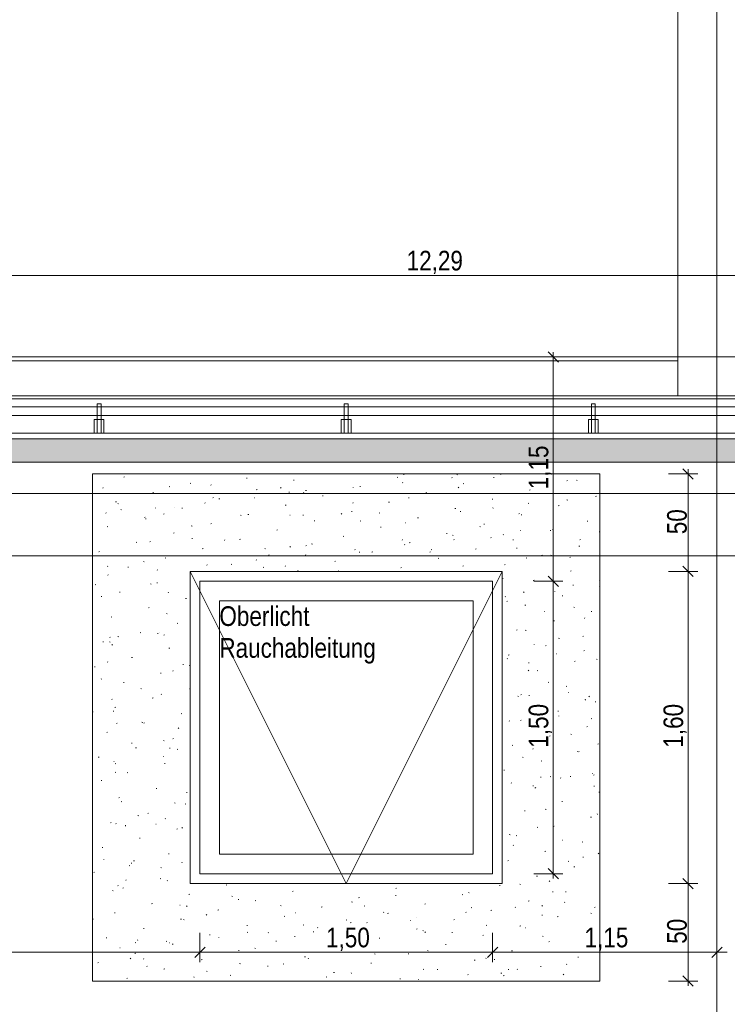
# Model space of a CAD drawing. Extents: x -720 to 300, y 62 to 1112.
# Tile 55 of 60: x -72 to 0, y 709 to 809. Entities that reach past the tile are written whole.
import ezdxf
from ezdxf.lldxf.tags import DXFTag

# ---------------------------------------------------------------- set-up
doc = ezdxf.new("R2010")
doc.units = 0
doc.layers.get('0').update_dxf_attribs({"lineweight": 13})
for name, color, linetype, lineweight, true_color in [('30 -36 Dächer- 3 Dachbeläge', 9, 'Continuous', 15, 0x808080), ('30 -36 Dächer- 3 Dachbeläge Gründach', 9, 'Continuous', 9, 0x808080), ('30 -36 Dächer- 4 Dachbekleidungen', 9, 'Continuous', 9, 0x808080), ('60- 61 allgemeine Ausstattung- 4 Terrassen', 9, 'Continuous', 9, 0x808080), ('70 -72 Beschriftung- 1 Beschriftung allgemein', 7, 'Continuous', 9, 0xff6633), ('70 -76 Bemaßung- 2 Allgemein', 9, 'Continuous', 5, 0x808080)]:
    doc.layers.add(name, color=color, linetype=linetype, lineweight=lineweight, true_color=true_color)
for name, color, linetype, lineweight in [('40 -43 Lüftungsanlagen - Entrauchung', 7, 'Continuous', 9), ('70 -71 Achsen- 1 Gebäudeachsen', 7, 'STRICHPUNKT2-A06DN9U3MF', 18), ('70 -73 Bauteildarst.- 2 verdeckt 0.15', 7, 'grob-A06DN9U4MF', 15)]:
    doc.layers.add(name, color=color, linetype=linetype, lineweight=lineweight)
doc.styles.get("Standard").update_dxf_attribs({"font": 'ARIALN.TTF'})
tags = doc.linetypes.add('grob-A06DN9U4MF', pattern=[14, 3, -8, 3]).pattern_tags.tags
tags[8:9] = [DXFTag(74, 4), DXFTag(75, 0), DXFTag(340, '0'), DXFTag(46, 0.0), DXFTag(50, 0.0), DXFTag(44, 0.0), DXFTag(45, 0.0)]
tags[6:7] = [DXFTag(74, 4), DXFTag(75, 0), DXFTag(340, '0'), DXFTag(46, 0.0), DXFTag(50, 0.0), DXFTag(44, 0.0), DXFTag(45, 0.0)]
tags[4:5] = [DXFTag(74, 4), DXFTag(75, 0), DXFTag(340, '0'), DXFTag(46, 0.0), DXFTag(50, 0.0), DXFTag(44, 0.0), DXFTag(45, 0.0)]
tags = doc.linetypes.add('STRICHPUNKT2-A06DN9U3MF', pattern=[12.7, 6.35, -3.175, 0, -3.175]).pattern_tags.tags
tags[10:11] = [DXFTag(74, 4), DXFTag(75, 0), DXFTag(340, '0'), DXFTag(46, 0.0), DXFTag(50, 0.0), DXFTag(44, 0.0), DXFTag(45, 0.0)]
tags[8:9] = [DXFTag(74, 4), DXFTag(75, 0), DXFTag(340, '0'), DXFTag(46, 0.0), DXFTag(50, 0.0), DXFTag(44, 0.0), DXFTag(45, 0.0)]
tags[6:7] = [DXFTag(74, 4), DXFTag(75, 0), DXFTag(340, '0'), DXFTag(46, 0.0), DXFTag(50, 0.0), DXFTag(44, 0.0), DXFTag(45, 0.0)]
tags[4:5] = [DXFTag(74, 4), DXFTag(75, 0), DXFTag(340, '0'), DXFTag(46, 0.0), DXFTag(50, 0.0), DXFTag(44, 0.0), DXFTag(45, 0.0)]

# ---------------------------------------------------------------- blocks, each defined once
blk = doc.blocks.new('Referenz-A06DN9U5MF')
at = {"layer": '30 -36 Dächer- 3 Dachbeläge', "color": 0, "linetype": 'Continuous', "ltscale": 0.15}
for p, q in [((76.46, 766.51), (-606.85, 766.51)), ((-603.05, 764.11), (76.46, 764.11))]:
    blk.add_line(p, q, dxfattribs=at)
at = {"layer": '30 -36 Dächer- 3 Dachbeläge', "color": 0, "lineweight": 9}
for p, q in [((-603.05, 764.11), (76.46, 764.11)), ((-61.64, 762.6), (-61.56, 762.62)), ((-51.03, 762.91), (-51.01, 762.91)), ((-49.04, 762.44), (-49.05, 762.51)), ((-33.64, 762.56), (-33.56, 762.58)), ((-32.93, 762.83), (-32.94, 762.9)), ((-27.99, 762.53), (-28.02, 762.56)), ((-27.51, 762.86), (-27.43, 762.83)), ((-23.75, 762.56), (-23.68, 762.54)), ((-23.04, 762.86), (-22.96, 762.88)), ((-63.75, 761.51), (-63.8, 761.45)), ((-57, 761.63), (-56.92, 761.6)), ((-54.85, 761.95), (-54.77, 761.97)), ((-52.71, 761.78), (-52.69, 761.75)), ((-45.53, 761.53), (-45.59, 761.47)), ((-44.25, 762.26), (-44.17, 762.28)), ((-38.12, 761.49), (-38.15, 761.52)), ((-37.46, 761.61), (-37.38, 761.63)), ((-33.06, 762.01), (-33.09, 762.04)), ((-27.31, 761.55), (-27.37, 761.49)), ((-26.86, 761.91), (-26.78, 761.93)), ((-16.25, 762.21), (-16.17, 762.23)), ((-15.24, 762.28), (-15.17, 762.25)), ((-58.67, 761), (-58.59, 761.02)), ((-52.46, 760.51), (-52.53, 760.46)), ((-51.89, 760.35), (-51.81, 760.37)), ((-48.25, 760.45), (-48.28, 760.48)), ((-48.07, 761.3), (-47.99, 761.32)), ((-44.73, 761.06), (-44.66, 761.03)), ((-43.19, 760.97), (-43.21, 761)), ((-43.01, 761.22), (-42.93, 761.2)), ((-41.28, 760.66), (-41.2, 760.67)), ((-32.47, 760.48), (-32.4, 760.45)), ((-30.68, 760.96), (-30.6, 760.98)), ((-20.07, 761.26), (-19.99, 761.28)), ((-13.29, 760.61), (-13.21, 760.63)), ((-62.49, 760.05), (-62.41, 760.07)), ((-62.26, 759.88), (-62.18, 759.86)), ((-58.38, 759.41), (-58.41, 759.44)), ((-56.43, 759.47), (-56.4, 759.47)), ((-55.71, 759.4), (-55.63, 759.42)), ((-53.32, 759.93), (-53.34, 759.96)), ((-45.1, 759.7), (-45.02, 759.72)), ((-38.12, 759.97), (-38.18, 759.93)), ((-34.5, 760.01), (-34.42, 760.03)), ((-27.71, 759.36), (-27.63, 759.38)), ((-23.89, 760.31), (-23.81, 760.33)), ((-23.77, 759.44), (-23.83, 759.39)), ((-20.21, 759.91), (-20.13, 759.88)), ((-17.11, 759.66), (-17.03, 759.68)), ((-16.22, 760.26), (-16.15, 760.24)), ((-63.45, 758.89), (-63.47, 758.92)), ((-61.96, 759.26), (-61.89, 759.23)), ((-59.53, 758.45), (-59.45, 758.47)), ((-57.52, 758.83), (-57.57, 758.78)), ((-49.7, 758.68), (-49.62, 758.65)), ((-48.92, 758.75), (-48.84, 758.77)), ((-44.62, 758.69), (-44.58, 758.69)), ((-43.26, 758.65), (-43.27, 758.72)), ((-39.3, 758.85), (-39.36, 758.8)), ((-38.32, 759.05), (-38.24, 759.07)), ((-35.48, 758.92), (-35.4, 758.9)), ((-31.53, 758.4), (-31.45, 758.42)), ((-27.15, 759.04), (-27.15, 759.11)), ((-21.08, 758.87), (-21.14, 758.82)), ((-20.93, 758.71), (-20.85, 758.73)), ((-63.35, 757.49), (-63.27, 757.51)), ((-59.38, 758.26), (-59.38, 758.33)), ((-54.73, 757.58), (-54.65, 757.55)), ((-52.74, 757.8), (-52.66, 757.82)), ((-42.14, 758.1), (-42.06, 758.12)), ((-37.43, 758.11), (-37.36, 758.08)), ((-35.35, 757.45), (-35.27, 757.47)), ((-32.81, 757.91), (-32.77, 757.91)), ((-25.17, 757.53), (-25.1, 757.5)), ((-24.75, 757.76), (-24.67, 757.77)), ((-14.14, 758.06), (-14.07, 758.08)), ((-56.56, 756.85), (-56.48, 756.86)), ((-45.96, 757.15), (-45.88, 757.17)), ((-39.17, 756.5), (-39.09, 756.52)), ((-28.57, 756.8), (-28.49, 756.82)), ((-27.95, 756.62), (-27.87, 756.6)), ((-24.01, 756.38), (-24, 756.35)), ((-22.72, 756.68), (-22.75, 756.71)), ((-21, 757.13), (-20.96, 757.13)), ((-17.96, 757.11), (-17.89, 757.13)), ((-17.66, 757.2), (-17.69, 757.23)), ((-12.91, 756.96), (-12.85, 756.93)), ((-60.38, 755.89), (-60.3, 755.91)), ((-58.91, 755.99), (-58.98, 755.95)), ((-54.66, 756.31), (-54.59, 756.28)), ((-51.29, 756.16), (-51.34, 756.1)), ((-49.78, 756.2), (-49.7, 756.22)), ((-44.57, 755.46), (-44.63, 755.41)), ((-42.99, 755.55), (-42.92, 755.57)), ((-42.4, 755.73), (-42.32, 755.7)), ((-33.07, 756.18), (-33.13, 756.12)), ((-32.85, 755.64), (-32.88, 755.67)), ((-32.39, 755.85), (-32.31, 755.87)), ((-27.79, 756.16), (-27.82, 756.19)), ((-21.78, 756.15), (-21.71, 756.17)), ((-21.36, 755.26), (-21.37, 755.33)), ((-15, 755.5), (-14.92, 755.52)), ((-14.85, 756.2), (-14.91, 756.14)), ((76.46, 754.51), (-593.85, 754.51)), ((-64.2, 754.94), (-64.12, 754.96)), ((-57.42, 754.29), (-57.34, 754.31)), ((-53.6, 755.24), (-53.52, 755.26)), ((-53.59, 754.47), (-53.6, 754.54)), ((-47.2, 755.28), (-47.12, 755.25)), ((-46.81, 754.59), (-46.74, 754.61)), ((-42.98, 754.6), (-43.01, 754.63)), ((-37.92, 755.12), (-37.95, 755.15)), ((-37.48, 754.87), (-37.48, 754.94)), ((-36.21, 754.9), (-36.13, 754.92)), ((-30.22, 754.92), (-30.28, 754.88)), ((-30.13, 755.16), (-30.06, 755.13)), ((-25.6, 755.2), (-25.53, 755.22)), ((-20.42, 754.32), (-20.34, 754.29)), ((-18.82, 754.55), (-18.74, 754.57)), ((-17.87, 754.58), (-17.8, 754.55)), ((-15.87, 754.39), (-15.94, 754.34)), ((-63.28, 753.46), (-63.33, 753.41)), ((-61.24, 753.34), (-61.16, 753.36)), ((-59.62, 753.93), (-59.55, 753.9)), ((-53.11, 753.56), (-53.14, 753.59)), ((-50.63, 753.64), (-50.56, 753.66)), ((-48.05, 754.08), (-48.08, 754.11)), ((-47.36, 753.36), (-47.29, 753.33)), ((-45.06, 753.48), (-45.12, 753.43)), ((-40.03, 753.95), (-39.95, 753.96)), ((-33.24, 753.3), (-33.17, 753.32)), ((-29.42, 754.25), (-29.35, 754.27)), ((-26.84, 753.5), (-26.9, 753.45)), ((-22.64, 753.6), (-22.56, 753.62)), ((-63.24, 752.52), (-63.27, 752.55)), ((-58.18, 753.04), (-58.21, 753.07)), ((-43.85, 752.99), (-43.77, 753.01)), ((-39.67, 752.97), (-39.59, 752.95)), ((-15.85, 752.95), (-15.78, 752.97)), ((-64.59, 751.56), (-64.51, 751.53)), ((-58.92, 751.63), (-58.85, 751.61)), ((-58.27, 751.74), (-58.2, 751.76)), ((-22.83, 752.21), (-22.76, 752.18)), ((-19.67, 752), (-19.6, 752.02)), ((-15.58, 751.47), (-15.59, 751.54)), ((-12.89, 752.01), (-12.85, 752)), ((-12.89, 751.35), (-12.85, 751.36)), ((-63.92, 750.3), (-63.93, 750.37)), ((-62.09, 750.78), (-62.02, 750.8)), ((-57.05, 750.79), (-57.1, 750.73)), ((-22.52, 750.31), (-22.55, 750.34)), ((-20.61, 750.83), (-20.67, 750.77)), ((-17.46, 750.83), (-17.48, 750.86)), ((-16.71, 750.4), (-16.63, 750.42)), ((-55.31, 750.14), (-55.23, 750.15)), ((-22.32, 749.87), (-22.39, 749.83)), ((-20.53, 749.44), (-20.45, 749.46)), ((-15.53, 749.26), (-15.46, 749.23)), ((-62.95, 748.23), (-62.87, 748.25)), ((-59.13, 749.18), (-59.05, 749.2)), ((-57.28, 748.61), (-57.21, 748.58)), ((-18.53, 748.82), (-18.49, 748.82)), ((-13.74, 748.79), (-13.67, 748.81)), ((-56.16, 747.58), (-56.09, 747.6)), ((-17.56, 747.84), (-17.49, 747.86)), ((-14.38, 748.15), (-14.44, 748.1)), ((-62.25, 746.23), (-62.17, 746.2)), ((-59.98, 746.63), (-59.91, 746.65)), ((-58.14, 746.51), (-58.15, 746.58)), ((-57.98, 746.67), (-58, 746.7)), ((-57.47, 746.43), (-57.53, 746.38)), ((-21.38, 746.89), (-21.31, 746.91)), ((-20.49, 746.88), (-20.42, 746.85)), ((-14.6, 746.24), (-14.52, 746.26)), ((-63.8, 745.68), (-63.73, 745.7)), ((-63.12, 745.68), (-63.04, 745.66)), ((-63.04, 746.15), (-63.07, 746.18)), ((-62.8, 745.42), (-62.86, 745.36)), ((-19.59, 745.43), (-19.57, 745.4)), ((-18.42, 745.29), (-18.34, 745.31)), ((-17.08, 746.07), (-17, 746.04)), ((-57.02, 745.03), (-56.94, 745.05)), ((-22.24, 744.34), (-22.16, 744.36)), ((-17.25, 744.46), (-17.28, 744.48)), ((-14.43, 744.82), (-14.49, 744.78)), ((-63.31, 743.63), (-63.27, 743.62)), ((-60.84, 744.08), (-60.76, 744.09)), ((-55.59, 743.38), (-55.51, 743.36)), ((-54.95, 743.28), (-54.87, 743.25)), ((-22.32, 743.94), (-22.34, 743.97)), ((-20.13, 743.51), (-20.14, 743.58)), ((-15.45, 743.69), (-15.38, 743.71)), ((-13.19, 743.93), (-13.12, 743.9)), ((-64.66, 743.12), (-64.58, 743.14)), ((-57.87, 742.47), (-57.8, 742.49)), ((-56.58, 742.74), (-56.63, 742.69)), ((-20.14, 742.78), (-20.2, 742.73)), ((-19.27, 742.73), (-19.2, 742.75)), ((-63.92, 741.91), (-63.98, 741.86)), ((-61.69, 741.52), (-61.62, 741.54)), ((-18.16, 741.56), (-18.08, 741.53)), ((-59.91, 740.91), (-59.84, 740.88)), ((-57.77, 740.3), (-57.8, 740.33)), ((-54.91, 740.87), (-54.85, 740.89)), ((-20.88, 740.31), (-20.94, 740.26)), ((-20.13, 740.18), (-20.05, 740.2)), ((-16.31, 741.13), (-16.23, 741.15)), ((-16.06, 740.51), (-16.03, 740.51)), ((-62.84, 739.78), (-62.86, 739.81)), ((-58.73, 739.92), (-58.65, 739.94)), ((-21.27, 740.12), (-21.2, 740.1)), ((-14.34, 739.73), (-14.35, 739.8)), ((-13.91, 740.11), (-13.97, 740.05)), ((-13.34, 739.53), (-13.27, 739.55)), ((-64.85, 738.52), (-64.8, 738.5)), ((-62.69, 738.55), (-62.7, 738.62)), ((-62.55, 738.97), (-62.47, 738.99)), ((-55.76, 738.32), (-55.69, 738.34)), ((-17.16, 738.58), (-17.09, 738.6)), ((-62.33, 737.37), (-62.39, 737.32)), ((-59.78, 737.44), (-59.7, 737.41)), ((-59.58, 737.37), (-59.51, 737.38)), ((-22.11, 737.56), (-22.14, 737.59)), ((-20.98, 737.63), (-20.91, 737.65)), ((-17.05, 738.08), (-17.07, 738.11)), ((-13.74, 737.82), (-13.67, 737.8)), ((-63.4, 736.41), (-63.33, 736.43)), ((-56.02, 736.86), (-56.08, 736.81)), ((-15.82, 736.23), (-15.75, 736.2)), ((-14.2, 736.98), (-14.12, 737)), ((-60.84, 735.31), (-60.8, 735.31)), ((-57.57, 735.58), (-57.5, 735.55)), ((-56.62, 735.76), (-56.54, 735.78)), ((-18.02, 736.02), (-17.94, 736.04)), ((-12.98, 735.25), (-13.05, 735.21)), ((-60.44, 734.81), (-60.36, 734.83)), ((-56.91, 734.77), (-56.91, 734.84)), ((-56.1, 734.7), (-56.16, 734.64)), ((-21.84, 735.07), (-21.76, 735.09)), ((-19.67, 734.74), (-19.73, 734.68)), ((-15.16, 734.48), (-15.15, 734.45)), ((-15.05, 734.42), (-14.98, 734.44)), ((-64.26, 733.86), (-64.18, 733.88)), ((-62.63, 733.41), (-62.66, 733.44)), ((-62.54, 733.21), (-62.46, 733.18)), ((-57.57, 733.93), (-57.59, 733.96)), ((-57.47, 733.21), (-57.4, 733.23)), ((-20.78, 733.86), (-20.71, 733.83)), ((-18.87, 733.47), (-18.8, 733.49)), ((-62.47, 732.34), (-62.53, 732.3)), ((-61.29, 732.26), (-61.22, 732.28)), ((-22.69, 732.52), (-22.62, 732.54)), ((-13.59, 732.2), (-13.56, 732.2)), ((-63.97, 731.49), (-63.9, 731.47)), ((-21.91, 731.19), (-21.94, 731.22)), ((-18.89, 731.77), (-18.9, 731.84)), ((-17.94, 731.87), (-17.86, 731.85)), ((-16.84, 731.71), (-16.87, 731.74)), ((-15.91, 731.87), (-15.83, 731.89)), ((-13.44, 732.06), (-13.5, 732.01)), ((-58.33, 730.66), (-58.25, 730.67)), ((-55.23, 730.26), (-55.16, 730.23)), ((-19.73, 730.92), (-19.65, 730.94)), ((-19.43, 730.74), (-19.5, 730.69)), ((-13.48, 730.91), (-13.41, 730.88)), ((-12.94, 730.27), (-12.87, 730.29)), ((-62.15, 729.7), (-62.07, 729.72)), ((-61.86, 729.33), (-61.92, 729.27)), ((-56.44, 729.19), (-56.37, 729.16)), ((-55.36, 729.05), (-55.29, 729.07)), ((-16.76, 729.32), (-16.69, 729.33)), ((-59.18, 728.1), (-59.11, 728.12)), ((-20.58, 728.36), (-20.51, 728.38)), ((-18.44, 728.53), (-18.37, 728.5)), ((-13.11, 727.98), (-13.12, 728.05)), ((-63, 727.15), (-62.93, 727.17)), ((-62.43, 727.04), (-62.46, 727.07)), ((-60.2, 727.88), (-60.12, 727.85)), ((-57.36, 727.56), (-57.39, 727.59)), ((-13.8, 727.71), (-13.72, 727.73)), ((-61.46, 726.8), (-61.46, 726.88)), ((-58.37, 727), (-58.34, 727)), ((-56.22, 726.5), (-56.14, 726.52)), ((-55.63, 726.65), (-55.69, 726.6)), ((-19.2, 726.69), (-19.26, 726.64)), ((-17.62, 726.76), (-17.54, 726.78)), ((-60.04, 725.55), (-59.96, 725.57)), ((-22.13, 725.92), (-22.05, 725.9)), ((-21.44, 725.81), (-21.36, 725.83)), ((-16.64, 725.34), (-16.67, 725.37)), ((-14.65, 725.16), (-14.58, 725.18)), ((-63.86, 724.6), (-63.78, 724.61)), ((-21.71, 724.82), (-21.73, 724.85)), ((-18.48, 724.21), (-18.4, 724.23)), ((-12.97, 724.01), (-13.03, 723.96)), ((-63.7, 723.37), (-63.69, 723.34)), ((-60.89, 722.99), (-60.82, 723.01)), ((-60.64, 723.24), (-60.56, 723.22)), ((-57.07, 723.95), (-57, 723.97)), ((-55.67, 723.02), (-55.68, 723.09)), ((-22.3, 723.25), (-22.22, 723.27)), ((-16.11, 723.21), (-16.03, 723.18)), ((-14.6, 723.62), (-14.52, 723.6)), ((-64.71, 722.04), (-64.64, 722.06)), ((-61.02, 722.77), (-61.09, 722.73)), ((-57.86, 722.56), (-57.79, 722.53)), ((-15.51, 722.61), (-15.43, 722.62)), ((-61.39, 721.28), (-61.45, 721.23)), ((-57.93, 721.39), (-57.85, 721.41)), ((-57.16, 721.19), (-57.19, 721.22)), ((-19.33, 721.65), (-19.25, 721.67)), ((-17.99, 721.17), (-18.05, 721.13)), ((-62.82, 720.18), (-62.75, 720.15)), ((-62.23, 720.67), (-62.25, 720.7)), ((-61.75, 720.44), (-61.67, 720.46)), ((-51.15, 720.74), (-51.07, 720.76)), ((-44.36, 720.09), (-44.28, 720.11)), ((-33.76, 720.4), (-33.68, 720.42)), ((-26.32, 719.98), (-26.25, 719.96)), ((-23.15, 720.7), (-23.07, 720.72)), ((-21.07, 720.83), (-21, 720.8)), ((-17.66, 720.02), (-17.67, 720.09)), ((-16.37, 720.05), (-16.29, 720.07)), ((-54.97, 719.79), (-54.89, 719.81)), ((-50.56, 719.61), (-50.49, 719.58)), ((-49.89, 719.24), (-49.9, 719.31)), ((-48.18, 719.14), (-48.1, 719.16)), ((-38.3, 719.03), (-38.22, 719)), ((-37.58, 719.44), (-37.5, 719.46)), ((-33.77, 719.63), (-33.78, 719.7)), ((-26.97, 719.75), (-26.89, 719.77)), ((-20.19, 719.1), (-20.11, 719.12)), ((-16.44, 718.97), (-16.46, 719)), ((-58.79, 718.84), (-58.71, 718.86)), ((-55.9, 718.69), (-55.87, 718.69)), ((-55.16, 718.61), (-55.22, 718.55)), ((-52, 718.19), (-51.92, 718.21)), ((-45.58, 718.64), (-45.5, 718.61)), ((-41.4, 718.49), (-41.32, 718.51)), ((-36.95, 718.63), (-37, 718.57)), ((-35.01, 717.98), (-34.99, 717.94)), ((-30.79, 718.8), (-30.71, 718.81)), ((-26.57, 717.93), (-26.59, 717.96)), ((-26.03, 718.46), (-25.96, 718.43)), ((-24.01, 718.15), (-23.93, 718.17)), ((-21.5, 718.45), (-21.53, 718.48)), ((-18.73, 718.64), (-18.79, 718.59)), ((-13.4, 718.45), (-13.32, 718.47)), ((-64.83, 717.29), (-64.75, 717.27)), ((-62.61, 717.89), (-62.53, 717.9)), ((-55.82, 717.24), (-55.74, 717.26)), ((-55.52, 717.23), (-55.45, 717.2)), ((-53.13, 717.72), (-53.19, 717.68)), ((-45.22, 717.54), (-45.14, 717.56)), ((-44.09, 717.91), (-44.06, 717.91)), ((-38.78, 717.19), (-38.85, 717.14)), ((-34.61, 717.84), (-34.53, 717.86)), ((-32.28, 717.13), (-32.25, 717.13)), ((-31.63, 717.41), (-31.66, 717.44)), ((-27.83, 717.19), (-27.75, 717.21)), ((-18.79, 717.68), (-18.72, 717.65)), ((-17.22, 717.5), (-17.14, 717.52)), ((-13.77, 717.88), (-13.7, 717.85)), ((-59.64, 716.28), (-59.56, 716.3)), ((-49.04, 716.59), (-48.96, 716.61)), ((-43.26, 716.66), (-43.19, 716.63)), ((-42.25, 715.94), (-42.17, 715.96)), ((-41.76, 716.37), (-41.79, 716.4)), ((-38.43, 716.89), (-38.35, 716.91)), ((-38.05, 716.33), (-37.97, 716.31)), ((-36.7, 716.89), (-36.72, 716.92)), ((-31.65, 716.24), (-31.57, 716.26)), ((-31, 716.08), (-30.92, 716.05)), ((-30.72, 715.95), (-30.78, 715.9)), ((-24.44, 716.65), (-24.5, 716.61)), ((-21.04, 716.54), (-20.96, 716.56)), ((-20.47, 716.35), (-20.44, 716.35)), ((-63.46, 715.33), (-63.38, 715.35)), ((-60.22, 715.06), (-60.23, 715.13)), ((-57.3, 714.99), (-57.22, 714.97)), ((-52.86, 715.63), (-52.78, 715.65)), ((-51.89, 715.33), (-51.92, 715.36)), ((-48.93, 715.93), (-48.99, 715.88)), ((-46.83, 715.85), (-46.85, 715.88)), ((-46.07, 714.99), (-45.99, 715)), ((-44.11, 715.45), (-44.11, 715.52)), ((-35.47, 715.29), (-35.39, 715.31)), ((-27.99, 715.84), (-28, 715.91)), ((-24.86, 715.59), (-24.78, 715.61)), ((-18.73, 715.51), (-18.66, 715.48)), ((-18.08, 714.94), (-18, 714.96)), ((-14.26, 715.9), (-14.18, 715.91)), ((-62.02, 714.3), (-62.05, 714.33)), ((-60.49, 714.86), (-60.41, 714.83)), ((-56.96, 714.82), (-56.98, 714.84)), ((-56.68, 714.68), (-56.6, 714.7)), ((-49.89, 714.03), (-49.81, 714.05)), ((-48.22, 714.28), (-48.15, 714.25)), ((-39.29, 714.34), (-39.21, 714.36)), ((-30.52, 714.03), (-30.44, 714.01)), ((-28.68, 714.64), (-28.6, 714.66)), ((-21.9, 713.99), (-21.82, 714.01)), ((-60.92, 713.24), (-60.98, 713.18)), ((-60.5, 713.73), (-60.42, 713.75)), ((-59.58, 713.21), (-59.64, 713.16)), ((-53.71, 713.08), (-53.63, 713.1)), ((-43.11, 713.38), (-43.03, 713.4)), ((-42.71, 713.26), (-42.76, 713.2)), ((-35.96, 713.71), (-35.89, 713.68)), ((-32.5, 713.69), (-32.42, 713.71)), ((-25.72, 713.04), (-25.64, 713.06)), ((-24.49, 713.27), (-24.55, 713.22)), ((-23.69, 713.13), (-23.62, 713.1)), ((-15.11, 713.34), (-15.03, 713.36)), ((-64.32, 712.78), (-64.24, 712.8)), ((-59.28, 712.42), (-59.26, 712.39)), ((-57.53, 712.13), (-57.45, 712.15)), ((-53.18, 711.91), (-53.11, 711.88)), ((-49.77, 712.69), (-49.69, 712.67)), ((-46.93, 712.43), (-46.85, 712.45)), ((-45.23, 712.67), (-45.3, 712.63)), ((-36.32, 712.74), (-36.24, 712.75)), ((-30.89, 712.14), (-30.95, 712.09)), ((-29.54, 712.09), (-29.46, 712.1)), ((-22.21, 712.06), (-22.21, 712.13)), ((-21.3, 712.08), (-21.32, 712.11)), ((-18.93, 712.39), (-18.85, 712.41)), ((-16.23, 712.6), (-16.26, 712.63)), ((-61.35, 711.18), (-61.27, 711.2)), ((-54.44, 711.27), (-54.45, 711.34)), ((-50.75, 711.48), (-50.67, 711.5)), ((-40.92, 711.33), (-40.85, 711.3)), ((-40.14, 711.78), (-40.06, 711.8)), ((-38.32, 711.67), (-38.33, 711.74)), ((-33.36, 711.13), (-33.28, 711.15)), ((-31.43, 711.04), (-31.45, 711.07)), ((-26.36, 711.56), (-26.39, 711.59)), ((-22.99, 711.73), (-22.91, 711.71)), ((-22.75, 711.44), (-22.67, 711.46)), ((-16.54, 711.6), (-16.61, 711.56))]:
    blk.add_line(p, q, dxfattribs=at)
at = {"layer": '30 -36 Dächer- 3 Dachbeläge', "color": 0, "linetype": 'Continuous', "lineweight": 9, "ltscale": 0.13}
for p, q in [((-64.85, 762.91), (-64.85, 710.91)), ((-12.85, 762.91), (-64.85, 762.91)), ((-12.85, 710.91), (-12.85, 762.91)), ((-54.85, 720.91), (-54.85, 752.91)), ((-54.85, 752.91), (-22.85, 752.91)), ((-22.85, 752.91), (-22.85, 720.91)), ((-22.85, 720.91), (-54.85, 720.91)), ((-64.85, 710.91), (-12.85, 710.91))]:
    blk.add_line(p, q, dxfattribs=at)
at = {"layer": '30 -36 Dächer- 3 Dachbeläge', "color": 0, "linetype": 'Continuous', "lineweight": 0, "ltscale": 0.13}
for points in [[(-603.05, 764.11), (-606.85, 766.51), (76.46, 766.51)], [(-603.05, 764.11), (76.46, 766.51), (76.46, 765.47)], [(-603.05, 764.11), (76.46, 765.47), (76.46, 764.11)]]:
    blk.add_solid(points, dxfattribs=at)
at = {"layer": '30 -36 Dächer- 3 Dachbeläge Gründach', "color": 0, "linetype": 'Continuous', "ltscale": 0.13}
blk.add_line((76.46, 760.91), (-593.85, 760.91), dxfattribs=at)
at = {"layer": '30 -36 Dächer- 4 Dachbekleidungen', "color": 0, "linetype": 'Continuous', "ltscale": 0.13}
for p, q in [((-600.45, 770.61), (76.46, 770.61)), ((76.46, 769.81), (-600.45, 769.81)), ((-63.98, 770.11), (-64.38, 770.11)), ((-64.38, 770.11), (-64.38, 768.51)), ((-63.98, 768.51), (-63.98, 770.11)), ((-38.65, 770.11), (-39.05, 770.11)), ((-39.05, 770.11), (-39.05, 768.51)), ((-38.65, 768.51), (-38.65, 770.11)), ((-13.32, 770.11), (-13.72, 770.11)), ((-13.72, 770.11), (-13.72, 768.51)), ((-13.32, 768.51), (-13.32, 770.11)), ((-600.45, 768.91), (76.46, 768.91)), ((-64.38, 768.51), (-64.68, 768.51)), ((-64.68, 768.51), (-64.68, 767.11)), ((-64.38, 767.11), (-64.38, 768.51)), ((-64.38, 768.51), (-63.98, 768.51)), ((-63.98, 768.51), (-63.98, 767.11)), ((-63.98, 768.51), (-63.68, 768.51)), ((-63.68, 768.51), (-63.68, 767.11)), ((-39.05, 768.51), (-39.35, 768.51)), ((-39.35, 768.51), (-39.35, 767.11)), ((-39.05, 767.11), (-39.05, 768.51)), ((-39.05, 768.51), (-38.65, 768.51)), ((-38.65, 768.51), (-38.65, 767.11)), ((-38.65, 768.51), (-38.35, 768.51)), ((-38.35, 768.51), (-38.35, 767.11)), ((-13.72, 768.51), (-14.02, 768.51)), ((-14.02, 768.51), (-14.02, 767.11)), ((-13.72, 767.11), (-13.72, 768.51)), ((-13.72, 768.51), (-13.32, 768.51)), ((-13.32, 768.51), (-13.32, 767.11)), ((-13.32, 768.51), (-13.02, 768.51)), ((-13.02, 768.51), (-13.02, 767.11)), ((76.46, 767.11), (-600.45, 767.11)), ((-64.68, 767.11), (-64.38, 767.11)), ((-63.98, 767.11), (-64.38, 767.11)), ((-63.68, 767.11), (-63.98, 767.11)), ((-39.35, 767.11), (-39.05, 767.11)), ((-38.65, 767.11), (-39.05, 767.11)), ((-38.35, 767.11), (-38.65, 767.11)), ((-14.02, 767.11), (-13.72, 767.11)), ((-13.32, 767.11), (-13.72, 767.11)), ((-13.02, 767.11), (-13.32, 767.11))]:
    blk.add_line(p, q, dxfattribs=at)
at = {"layer": '40 -43 Lüftungsanlagen - Entrauchung', "color": 0}
for p, q in [((-54.85, 752.91), (-22.85, 752.91)), ((-54.85, 720.91), (-54.85, 752.91)), ((-54.85, 752.91), (-38.85, 720.91)), ((-38.85, 720.91), (-22.85, 752.91)), ((-22.85, 752.91), (-22.85, 720.91)), ((-22.85, 720.91), (-54.85, 720.91))]:
    blk.add_line(p, q, dxfattribs=at)
at = {"layer": '40 -43 Lüftungsanlagen - Entrauchung', "color": 0, "linetype": 'Continuous', "ltscale": 0.13}
for p, q in [((-51.85, 749.91), (-25.85, 749.91)), ((-51.85, 723.91), (-51.85, 749.91)), ((-25.85, 749.91), (-25.85, 723.91)), ((-25.85, 723.91), (-51.85, 723.91))]:
    blk.add_line(p, q, dxfattribs=at)
at = {"layer": '60- 61 allgemeine Ausstattung- 4 Terrassen', "color": 0, "linetype": 'Continuous', "ltscale": 0.13}
for p, q in [((-4.85, 770.91), (-4.85, 1003.91)), ((-148.85, 774.51), (-4.85, 774.51)), ((-4.85, 774.51), (-4.85, 770.91)), ((-4.85, 770.91), (-148.85, 770.91)), ((3.15, 770.91), (-4.85, 770.91))]:
    blk.add_line(p, q, dxfattribs=at)
at = {"layer": '70 -71 Achsen- 1 Gebäudeachsen', "color": 0, "linetype": 'STRICHPUNKT2-A06DN9U3MF', "ltscale": 0.18}
for p, q in [((-0.85, 1084.85), (-0.85, 85.41)), ((-682.49, 774.91), (76.46, 774.91))]:
    blk.add_line(p, q, dxfattribs=at)
at = {"layer": '70 -73 Bauteildarst.- 2 verdeckt 0.15', "color": 0, "linetype": 'grob-A06DN9U4MF', "ltscale": 0.15}
for p, q in [((-53.85, 751.91), (-23.85, 751.91)), ((-53.85, 721.91), (-53.85, 751.91)), ((-23.85, 751.91), (-23.85, 721.91)), ((-23.85, 721.91), (-53.85, 721.91))]:
    blk.add_line(p, q, dxfattribs=at)
at = {"layer": '70 -76 Bemaßung- 2 Allgemein', "color": 0, "linetype": 'Continuous', "ltscale": 0.13}
for p, q in [((76.46, 783.28), (-151.79, 783.28)), ((-19.63, 774.91), (-16.63, 774.91)), ((-18.16, 775.44), (-17.1, 774.38)), ((-17.63, 775.41), (-17.63, 773.85)), ((-17.63, 752.97), (-17.63, 773.85)), ((-4.34, 763.44), (-3.28, 762.38)), ((-3.81, 763.41), (-3.81, 761.85)), ((-5.81, 762.91), (-2.81, 762.91)), ((-3.81, 753.97), (-3.81, 761.85)), ((-3.28, 752.38), (-4.34, 753.44)), ((-4.34, 753.44), (-3.28, 752.38)), ((-3.81, 752.41), (-3.81, 753.97)), ((-3.81, 753.41), (-3.81, 751.85)), ((-17.1, 751.38), (-18.16, 752.44)), ((-18.16, 752.44), (-17.1, 751.38)), ((-17.63, 751.41), (-17.63, 752.97)), ((-17.63, 752.41), (-17.63, 750.85)), ((-5.81, 752.91), (-2.81, 752.91)), ((-5.81, 752.91), (-2.81, 752.91)), ((-19.63, 751.91), (-16.63, 751.91)), ((-19.63, 751.91), (-16.63, 751.91)), ((-3.81, 721.97), (-3.81, 751.85)), ((-17.63, 722.97), (-17.63, 750.85)), ((-17.1, 721.38), (-18.16, 722.44)), ((-17.63, 721.41), (-17.63, 722.97)), ((-19.63, 721.91), (-16.63, 721.91)), ((-3.28, 720.38), (-4.34, 721.44)), ((-4.34, 721.44), (-3.28, 720.38)), ((-3.81, 720.41), (-3.81, 721.97)), ((-3.81, 721.41), (-3.81, 719.85)), ((-5.81, 720.91), (-2.81, 720.91)), ((-5.81, 720.91), (-2.81, 720.91)), ((-3.81, 711.97), (-3.81, 719.85)), ((-53.85, 715.86), (-53.85, 712.86)), ((-53.85, 715.86), (-53.85, 712.86)), ((-23.85, 715.86), (-23.85, 712.86)), ((-23.85, 715.86), (-23.85, 712.86)), ((-0.85, 715.86), (-0.85, 712.86)), ((-0.85, 715.86), (-0.85, 712.86)), ((-53.32, 714.39), (-54.38, 713.33)), ((-54.38, 713.33), (-53.32, 714.39)), ((-23.32, 714.39), (-24.38, 713.33)), ((-24.38, 713.33), (-23.32, 714.39)), ((-0.32, 714.39), (-1.38, 713.33)), ((-1.38, 713.33), (-0.32, 714.39)), ((-54.91, 713.86), (-98.79, 713.86)), ((-53.35, 713.86), (-54.91, 713.86)), ((-54.35, 713.86), (-52.79, 713.86)), ((-24.91, 713.86), (-52.79, 713.86)), ((-23.35, 713.86), (-24.91, 713.86)), ((-24.35, 713.86), (-22.79, 713.86)), ((-1.91, 713.86), (-22.79, 713.86)), ((-0.35, 713.86), (-1.91, 713.86)), ((-1.35, 713.86), (0.21, 713.86)), ((-3.81, 710.41), (-3.81, 711.97)), ((-5.81, 710.91), (-2.81, 710.91)), ((-3.28, 710.38), (-4.34, 711.44))]:
    blk.add_line(p, q, dxfattribs=at)
at = {"layer": '70 -72 Beschriftung- 1 Beschriftung allgemein', "color": 0, "linetype": 'Continuous', "ltscale": 0.13, "char_height": 2.0138, "attachment_point": 1, "rotation": 359.9947}
for s, insert in [('{\\fArial Narrow;Oberlicht}', (-51.85, 749.34)), ('{\\fArial Narrow;Rauchableitung}', (-51.85, 746.08))]:
    blk.add_mtext(s, dxfattribs=dict(at, insert=insert))
at = {"layer": '70 -76 Bemaßung- 2 Allgemein', "color": 0, "linetype": 'Continuous', "ltscale": 0.13, "char_height": 2.0138, "attachment_point": 1}
for s, insert in [('{\\fArial Narrow;12,29}', (-32.66, 785.8)), ('{\\fArial Narrow;1,50}', (-40.92, 716.38)), ('{\\fArial Narrow;1,15}', (-14.42, 716.38))]:
    blk.add_mtext(s, dxfattribs=dict(at, insert=insert))
at = {"layer": '70 -76 Bemaßung- 2 Allgemein', "color": 0, "linetype": 'Continuous', "ltscale": 0.13, "char_height": 2.0138, "attachment_point": 1, "rotation": 90}
for s, insert in [('{\\fArial Narrow;1,15}', (-20.15, 761.34)), ('{\\fArial Narrow;50}', (-5.96, 756.73)), ('{\\fArial Narrow;1,50}', (-20.15, 734.84)), ('{\\fArial Narrow;1,60}', (-6.33, 734.84)), ('{\\fArial Narrow;50}', (-5.96, 714.73))]:
    blk.add_mtext(s, dxfattribs=dict(at, insert=insert))

msp = doc.modelspace()

# ---------------------------------------------------------------- block references
at = {"color": 8, "lineweight": 13, "ltscale": 0.13, "true_color": 0x808080}
msp.add_blockref('Referenz-A06DN9U5MF', (0, 0), dxfattribs=at)

doc.saveas('drawing.dxf')
